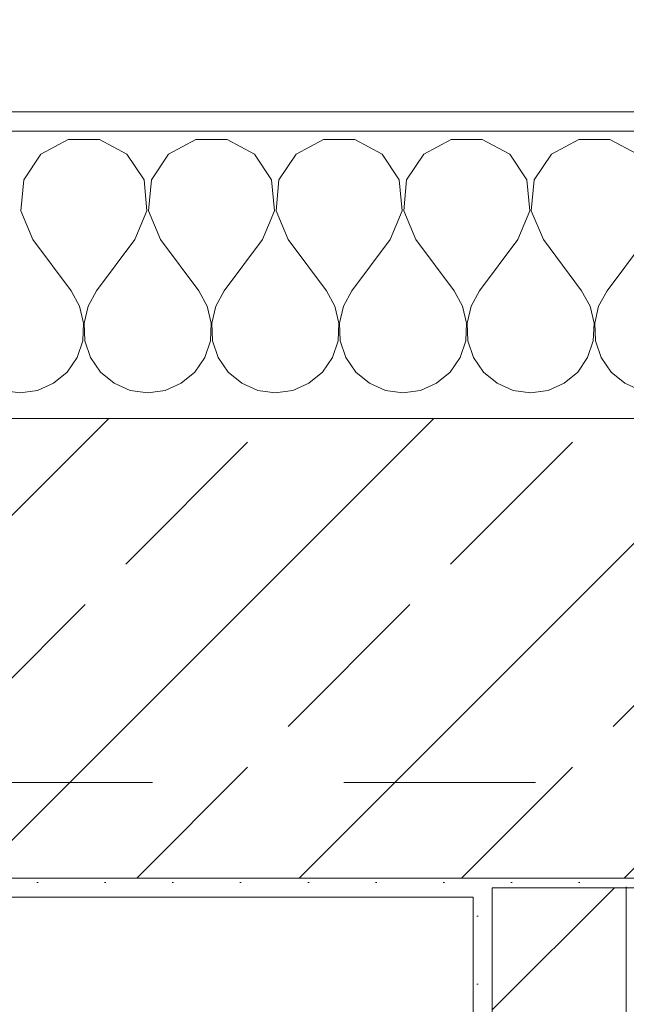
# Model space of a CAD drawing. Header units: metres. Extents: x -4 to 100, y -11 to 17.
# Tile 186 of 256: x 10.933 to 11.25, y 13.389 to 13.903. Entities that reach past the tile are written whole.
import ezdxf

# ---------------------------------------------------------------- set-up
doc = ezdxf.new("R2010")
doc.units = ezdxf.units.M
doc.header["$MEASUREMENT"] = 0
doc.linetypes.add('Untersicht', pattern=[0.1, 0.075, -0.025])
for name, color, linetype in [('152 - Bemaßung_ Beschriftung.Ausbau', 7, 'Continuous'), ('603 - Struktur.Bodenplatte_ Decke Roh', 7, 'Continuous'), ('604 - Struktur.Wand Aussen', 7, 'Continuous'), ('607 - Struktur.Stütze', 7, 'Continuous'), ('650 - Abdeckung.Fußboden Aufbau', 7, 'Continuous'), ('Neubau_653 - Abdeckung.TB Verkofferung', 7, 'Continuous')]:
    doc.layers.add(name, color=color, linetype=linetype)
doc.styles.add('ERSTELLTER_STIL_2', font='txt')
doc.dimstyles.new('ERSTELLTER_STIL__5', dxfattribs={"dimtxt": 0.1, "dimasz": 0.0532, "dimexe": 0.18, "dimexo": 0.0625, "dimgap": 0, "dimtad": 1, "dimtih": 1, "dimtoh": 1, "dimzin": 0, "dimdsep": 46, "dimtxsty": 'ERSTELLTER_STIL_2', "dimblk": 'ARROWHEAD_2', "dimblk1": 'ARROWHEAD_2', "dimblk2": 'ARROWHEAD_2', "dimcen": 0.09, "dimse1": 1, "dimse2": 1, "dimclrd": 7, "dimclre": 7, "dimclrt": 7, "dimazin": 0, "dimtfac": 1, "dimtdec": 4, "dimtmove": 0, "dimatfit": 3, "dimfxl": 1, "dimtolj": 1, "dimtzin": 0, "dimarcsym": 0})
pattern_1 = [(45, (0, 0), (-0.0848528, 0.0848528), []), (45, (-0.04243, 0.04243), (-0.0848528, 0.0848528), [0.09, -0.03])]
pattern_2 = [(45, (0, 0), (-0.01767767, 0.01767767), [0, -0.025])]

# ---------------------------------------------------------------- blocks, each defined once
blk = doc.blocks.new('*X65')
at = {"layer": '604 - Struktur.Wand Aussen', "color": 7, "linetype": 'Continuous', "lineweight": 5}
for p, q in [((10.95855, 13.84066), (10.94424, 13.83299)), ((10.97479, 13.84066), (10.95855, 13.84066)), ((10.9891, 13.83299), (10.97479, 13.84066)), ((11.02521, 13.84066), (11.0109, 13.83299)), ((11.04145, 13.84066), (11.02521, 13.84066)), ((11.05576, 13.83299), (11.04145, 13.84066)), ((11.09188, 13.84066), (11.07757, 13.83299)), ((11.10812, 13.84066), (11.09188, 13.84066)), ((11.12243, 13.83299), (11.10812, 13.84066)), ((11.15855, 13.84066), (11.14424, 13.83299)), ((11.17479, 13.84066), (11.15855, 13.84066)), ((11.1891, 13.83299), (11.17479, 13.84066)), ((11.22521, 13.84066), (11.2109, 13.83299)), ((11.24145, 13.84066), (11.22521, 13.84066)), ((11.25576, 13.83299), (11.24145, 13.84066)), ((10.94424, 13.83299), (10.93525, 13.81947)), ((10.99808, 13.81947), (10.9891, 13.83299)), ((11.0109, 13.83299), (11.00192, 13.81947)), ((11.06475, 13.81947), (11.05576, 13.83299)), ((11.07757, 13.83299), (11.06858, 13.81947)), ((11.13142, 13.81947), (11.12243, 13.83299)), ((11.14424, 13.83299), (11.13525, 13.81947)), ((11.19808, 13.81947), (11.1891, 13.83299)), ((11.2109, 13.83299), (11.20192, 13.81947)), ((10.93525, 13.81947), (10.93371, 13.8033)), ((10.99962, 13.8033), (10.99808, 13.81947)), ((11.00192, 13.81947), (11.00038, 13.8033)), ((11.06629, 13.8033), (11.06475, 13.81947)), ((11.06858, 13.81947), (11.06705, 13.8033)), ((11.13295, 13.8033), (11.13142, 13.81947)), ((11.13525, 13.81947), (11.13371, 13.8033)), ((11.19962, 13.8033), (11.19808, 13.81947)), ((11.20192, 13.81947), (11.20038, 13.8033)), ((10.93371, 13.8033), (10.94, 13.78833)), ((10.99333, 13.78833), (10.99962, 13.8033)), ((11.00038, 13.8033), (11.00667, 13.78833)), ((11.06, 13.78833), (11.06629, 13.8033)), ((11.06705, 13.8033), (11.07333, 13.78833)), ((11.12667, 13.78833), (11.13295, 13.8033)), ((11.13371, 13.8033), (11.14, 13.78833)), ((11.19333, 13.78833), (11.19962, 13.8033)), ((11.20038, 13.8033), (11.20667, 13.78833)), ((10.94, 13.78833), (10.96, 13.76167)), ((10.99333, 13.78833), (10.97333, 13.76167)), ((11.00667, 13.78833), (11.02667, 13.76167)), ((11.06, 13.78833), (11.04, 13.76167)), ((11.07333, 13.78833), (11.09333, 13.76167)), ((11.12667, 13.78833), (11.10667, 13.76167)), ((11.14, 13.78833), (11.16, 13.76167)), ((11.19333, 13.78833), (11.17333, 13.76167)), ((11.20667, 13.78833), (11.22667, 13.76167)), ((11.26, 13.78833), (11.24, 13.76167)), ((10.96445, 13.75362), (10.96, 13.76167)), ((10.97333, 13.76167), (10.96888, 13.75362)), ((11.03112, 13.75362), (11.02667, 13.76167)), ((11.04, 13.76167), (11.03555, 13.75362)), ((11.09778, 13.75362), (11.09333, 13.76167)), ((11.10667, 13.76167), (11.10222, 13.75362)), ((11.16445, 13.75362), (11.16, 13.76167)), ((11.17333, 13.76167), (11.16888, 13.75362)), ((11.23112, 13.75362), (11.22667, 13.76167)), ((11.24, 13.76167), (11.23555, 13.75362)), ((10.96653, 13.74466), (10.96445, 13.75362)), ((10.96888, 13.75362), (10.9668, 13.74466)), ((11.0332, 13.74466), (11.03112, 13.75362)), ((11.03555, 13.75362), (11.03347, 13.74466)), ((11.09987, 13.74466), (11.09778, 13.75362)), ((11.10222, 13.75362), (11.10013, 13.74466)), ((11.16653, 13.74466), (11.16445, 13.75362)), ((11.16888, 13.75362), (11.1668, 13.74466)), ((11.2332, 13.74466), (11.23112, 13.75362)), ((11.23555, 13.75362), (11.23347, 13.74466)), ((10.96609, 13.73547), (10.96653, 13.74466)), ((10.9668, 13.74466), (10.96725, 13.73547)), ((11.03275, 13.73547), (11.0332, 13.74466)), ((11.03347, 13.74466), (11.03391, 13.73547)), ((11.09942, 13.73547), (11.09987, 13.74466)), ((11.10013, 13.74466), (11.10058, 13.73547)), ((11.16609, 13.73547), (11.16653, 13.74466)), ((11.1668, 13.74466), (11.16725, 13.73547)), ((11.23275, 13.73547), (11.2332, 13.74466)), ((11.23347, 13.74466), (11.23391, 13.73547)), ((10.96315, 13.72676), (10.96609, 13.73547)), ((10.96725, 13.73547), (10.97019, 13.72676)), ((11.02981, 13.72676), (11.03275, 13.73547)), ((11.03391, 13.73547), (11.03685, 13.72676)), ((11.09648, 13.72676), (11.09942, 13.73547)), ((11.10058, 13.73547), (11.10352, 13.72676)), ((11.16315, 13.72676), (11.16609, 13.73547)), ((11.16725, 13.73547), (11.17019, 13.72676)), ((11.22981, 13.72676), (11.23275, 13.73547)), ((11.23391, 13.73547), (11.23685, 13.72676)), ((10.95794, 13.71918), (10.96315, 13.72676)), ((10.97019, 13.72676), (10.97539, 13.71918)), ((11.02461, 13.71918), (11.02981, 13.72676)), ((11.03685, 13.72676), (11.04206, 13.71918)), ((11.09127, 13.71918), (11.09648, 13.72676)), ((11.10352, 13.72676), (11.10873, 13.71918)), ((11.15794, 13.71918), (11.16315, 13.72676)), ((11.17019, 13.72676), (11.17539, 13.71918)), ((11.22461, 13.71918), (11.22981, 13.72676)), ((11.23685, 13.72676), (11.24206, 13.71918)), ((10.95086, 13.71331), (10.95794, 13.71918)), ((10.97539, 13.71918), (10.98248, 13.71331)), ((11.01752, 13.71331), (11.02461, 13.71918)), ((11.04206, 13.71918), (11.04914, 13.71331)), ((11.08419, 13.71331), (11.09127, 13.71918)), ((11.10873, 13.71918), (11.11581, 13.71331)), ((11.15086, 13.71331), (11.15794, 13.71918)), ((11.17539, 13.71918), (11.18248, 13.71331)), ((11.21752, 13.71331), (11.22461, 13.71918)), ((11.24206, 13.71918), (11.24914, 13.71331)), ((10.94244, 13.7096), (10.95086, 13.71331)), ((10.98248, 13.71331), (10.99089, 13.7096)), ((11.00911, 13.7096), (11.01752, 13.71331)), ((11.04914, 13.71331), (11.05756, 13.7096)), ((11.07578, 13.7096), (11.08419, 13.71331)), ((11.11581, 13.71331), (11.12422, 13.7096)), ((11.14244, 13.7096), (11.15086, 13.71331)), ((11.18248, 13.71331), (11.19089, 13.7096)), ((11.20911, 13.7096), (11.21752, 13.71331)), ((11.24914, 13.71331), (11.25756, 13.7096)), ((10.92422, 13.7096), (10.93333, 13.70833)), ((10.93333, 13.70833), (10.94244, 13.7096)), ((10.99089, 13.7096), (11, 13.70833)), ((11, 13.70833), (11.00911, 13.7096)), ((11.05756, 13.7096), (11.06667, 13.70833)), ((11.06667, 13.70833), (11.07578, 13.7096)), ((11.12422, 13.7096), (11.13333, 13.70833)), ((11.13333, 13.70833), (11.14244, 13.7096)), ((11.19089, 13.7096), (11.2, 13.70833)), ((11.2, 13.70833), (11.20911, 13.7096))]:
    blk.add_line(p, q, dxfattribs=at)
blk = doc.blocks.new('*D288')
at = {"layer": '152 - Bemaßung_ Beschriftung.Ausbau', "color": 7, "linetype": 'Continuous', "lineweight": 5}
for p, q in [((10.72, 14.8025), (10.72, 14.9075)), ((10.74021, 14.89), (10.69979, 14.82)), ((11.9952, 14.89), (11.95478, 14.82)), ((8.32, 14.855), (10.72, 14.855)), ((10.72, 14.855), (11.97499, 14.855))]:
    blk.add_line(p, q, dxfattribs=at)
at = {"layer": '152 - Bemaßung_ Beschriftung.Ausbau', "color": 7, "lineweight": 5, "insert": (11.18942, 14.85559), "char_height": 0.1, "attachment_point": 7, "style": 'ERSTELLTER_STIL_2'}
blk.add_mtext('\\A1;{\\pql;\\fArial|b0|i0|c0|p38;1,25\\fArial|b0|i0|c0|p38;\\A1{\\H.66x;\\S5^  ;}}', dxfattribs=at)
blk = doc.blocks.new('ARROWHEAD_2')
at = {"color": 0, "linetype": 'Continuous', "lineweight": 0}
for p, q in [((-0.3781, -0.655), (0.3781, 0.655)), ((0, 0), (-1, 0))]:
    blk.add_line(p, q, dxfattribs=at)
blk = doc.blocks.new('*D289')
at = {"layer": '152 - Bemaßung_ Beschriftung.Ausbau', "color": 7, "linetype": 'Continuous', "lineweight": 5}
for p, q in [((11.97499, 14.8025), (11.97499, 14.9075)), ((11.9952, 14.89), (11.95478, 14.82)), ((14.2932, 14.89), (14.25278, 14.82)), ((10.72, 14.855), (11.97499, 14.855)), ((11.97499, 14.855), (14.27299, 14.855))]:
    blk.add_line(p, q, dxfattribs=at)
at = {"layer": '152 - Bemaßung_ Beschriftung.Ausbau', "color": 7, "lineweight": 5, "char_height": 0.1, "attachment_point": 7, "style": 'ERSTELLTER_STIL_2'}
for s, insert in [('\\A1;{\\pql;\\fArial|b0|i0|c0|p38;2,29\\fArial|b0|i0|c0|p38;\\A1{\\H.66x;\\S8^  ;}}', (12.96592, 14.85559)), ('\\A1;{\\pql;\\fArial|b0|i0|c0|p38;3,47}', (12.99096, 14.735))]:
    blk.add_mtext(s, dxfattribs=dict(at, insert=insert))
blk = doc.blocks.new('*D321')
at = {"layer": '152 - Bemaßung_ Beschriftung.Ausbau', "color": 7, "linetype": 'Continuous', "lineweight": 5}
for p, q in [((7.79499, 15.3025), (7.79499, 15.4075)), ((7.6652, 15.39), (7.62478, 15.32)), ((7.8152, 15.39), (7.77478, 15.32)), ((7.64499, 15.355), (7.79499, 15.355)), ((7.79499, 15.355), (11.25, 15.355))]:
    blk.add_line(p, q, dxfattribs=at)
blk = doc.blocks.new('*D322')
at = {"layer": '152 - Bemaßung_ Beschriftung.Ausbau', "color": 7, "linetype": 'Continuous', "lineweight": 5}
for p, q in [((7.8152, 15.39), (7.77478, 15.32)), ((11.27021, 15.39), (11.22979, 15.32)), ((7.79499, 15.355), (11.25, 15.355))]:
    blk.add_line(p, q, dxfattribs=at)
at = {"layer": '152 - Bemaßung_ Beschriftung.Ausbau', "color": 7, "lineweight": 5, "char_height": 0.1, "attachment_point": 7, "style": 'ERSTELLTER_STIL_2'}
for s, insert in [('\\A1;{\\pql;\\fArial|b0|i0|c0|p38;3,45\\fArial|b0|i0|c0|p38;\\A1{\\H.66x;\\S5^  ;}}', (9.28854, 15.35559)), ('\\A1;{\\pql;\\fArial|b0|i0|c0|p38;16}', (11.078, 15.375))]:
    blk.add_mtext(s, dxfattribs=dict(at, insert=insert))
blk = doc.blocks.new('*D323')
at = {"layer": '152 - Bemaßung_ Beschriftung.Ausbau', "color": 7, "linetype": 'Continuous', "lineweight": 5}
for p, q in [((11.25, 15.3025), (11.25, 15.4075)), ((11.41, 15.3025), (11.41, 15.4075)), ((11.27021, 15.39), (11.22979, 15.32)), ((11.43021, 15.39), (11.38979, 15.32)), ((7.79499, 15.355), (11.25, 15.355)), ((11.25, 15.355), (11.41, 15.355)), ((11.41, 15.355), (14.84, 15.355))]:
    blk.add_line(p, q, dxfattribs=at)
blk = doc.blocks.new('*D359')
at = {"layer": '152 - Bemaßung_ Beschriftung.Ausbau', "color": 7, "linetype": 'Continuous', "lineweight": 5}
for p, q in [((7.87999, 15.8025), (7.87999, 15.9075)), ((11.17999, 15.8025), (11.17999, 15.9075)), ((7.9002, 15.89), (7.85978, 15.82)), ((11.2002, 15.89), (11.15978, 15.82)), ((7.57999, 15.855), (7.87999, 15.855)), ((7.87999, 15.855), (11.17999, 15.855)), ((11.17999, 15.855), (11.47999, 15.855))]:
    blk.add_line(p, q, dxfattribs=at)
at = {"layer": '152 - Bemaßung_ Beschriftung.Ausbau', "color": 7, "lineweight": 5, "insert": (9.39696, 15.875), "char_height": 0.1, "attachment_point": 7, "style": 'ERSTELLTER_STIL_2'}
blk.add_mtext('\\A1;{\\pql;\\fArial|b0|i0|c0|p38;3,30}', dxfattribs=at)
blk = doc.blocks.new('*D360')
at = {"layer": '152 - Bemaßung_ Beschriftung.Ausbau', "color": 7, "linetype": 'Continuous', "lineweight": 5}
for p, q in [((11.2002, 15.89), (11.15978, 15.82)), ((11.5002, 15.89), (11.45978, 15.82)), ((11.17999, 15.855), (11.47999, 15.855))]:
    blk.add_line(p, q, dxfattribs=at)
at = {"layer": '152 - Bemaßung_ Beschriftung.Ausbau', "color": 7, "lineweight": 5, "insert": (11.2541, 15.875), "char_height": 0.1, "attachment_point": 7, "style": 'ERSTELLTER_STIL_2'}
blk.add_mtext('\\A1;{\\pql;\\fArial|b0|i0|c0|p38;30}', dxfattribs=at)
blk = doc.blocks.new('*D361')
at = {"layer": '152 - Bemaßung_ Beschriftung.Ausbau', "color": 7, "linetype": 'Continuous', "lineweight": 5}
for p, q in [((11.47999, 15.8025), (11.47999, 15.9075)), ((14.77999, 15.8025), (14.77999, 15.9075)), ((11.5002, 15.89), (11.45978, 15.82)), ((14.8002, 15.89), (14.75978, 15.82)), ((11.17999, 15.855), (11.47999, 15.855)), ((11.47999, 15.855), (14.77999, 15.855)), ((14.77999, 15.855), (15.07999, 15.855))]:
    blk.add_line(p, q, dxfattribs=at)
at = {"layer": '152 - Bemaßung_ Beschriftung.Ausbau', "color": 7, "lineweight": 5, "insert": (12.99696, 15.875), "char_height": 0.1, "attachment_point": 7, "style": 'ERSTELLTER_STIL_2'}
blk.add_mtext('\\A1;{\\pql;\\fArial|b0|i0|c0|p38;3,30}', dxfattribs=at)

msp = doc.modelspace()

# ---------------------------------------------------------------- hatches: boundary and pattern name
at = {"layer": '604 - Struktur.Wand Aussen', "linetype": 'Continuous', "lineweight": 0, "true_color": 0x000000}
h = msp.add_hatch(dxfattribs=at)
h.set_pattern_fill('Verputz_0001', color=18, style=0, pattern_type=2)
h.set_pattern_definition([(0, (0, 0), (0, 0.08660254), [0, -0.05]), (0, (0.025, 0.0433), (0, 0.08660254), [0, -0.05])])
h.paths.add_polyline_path([(10.63, 13.855), (10.63, 13.845), (12.02099, 13.845), (12.02099, 13.855)])
h = msp.add_hatch(dxfattribs=at)
h.set_pattern_fill('Beton__Stahlbeton_0001', color=18, style=0, pattern_type=2)
h.set_pattern_definition(pattern_1)
h.paths.add_polyline_path([(10.66, 13.695), (10.66, 13.575), (10.72, 13.575), (10.72, 13.505), (10.72, 13.455), (11.93499, 13.455), (11.93499, 13.61), (11.94499, 13.61), (11.97499, 13.61), (11.97499, 13.695)])
h = msp.add_hatch(dxfattribs=at)
h.set_pattern_fill('Gips_0001', color=18, style=0, pattern_type=2)
h.set_pattern_definition(pattern_2)
h.paths.add_polyline_path([(10.72, 13.445), (11.16999, 13.445), (11.16999, 13.455), (10.72, 13.455)])
at = {"layer": '607 - Struktur.Stütze', "linetype": 'Continuous', "lineweight": 0, "true_color": 0x000000}
h = msp.add_hatch(dxfattribs=at)
h.set_pattern_fill('Gips_0001', color=18, style=0, pattern_type=2)
h.set_pattern_definition(pattern_2)
h.paths.add_polyline_path([(11.16999, 13.455), (11.16999, 13.445), (11.17999, 13.445), (11.17999, 13.44998), (11.47999, 13.44998), (11.47999, 13.445), (11.48999, 13.445), (11.48999, 13.455)])
h = msp.add_hatch(dxfattribs=at)
h.set_pattern_fill('Beton__Stahlbeton_0001', color=18, style=0, pattern_type=2)
h.set_pattern_definition(pattern_1)
h.paths.add_polyline_path([(11.17999, 12.99998), (11.47999, 12.99998), (11.47999, 13.44998), (11.17999, 13.44998)])
h = msp.add_hatch(dxfattribs=at)
h.set_pattern_fill('Gips_0001', color=18, style=0, pattern_type=2)
h.set_pattern_definition(pattern_2)
h.paths.add_polyline_path([(11.17999, 13.445), (11.16999, 13.445), (11.16999, 12.98998), (11.25, 12.98998), (11.25, 12.99998), (11.17999, 12.99998)])

# ---------------------------------------------------------------- linework, layer by layer
at = {"layer": '603 - Struktur.Bodenplatte_ Decke Roh', "color": 7, "linetype": 'Continuous', "lineweight": 18, "flags": 128}
msp.add_lwpolyline([(47.47999, 13.695), (14.77999, 13.695), (14.77999, 13.455), (14.77999, 12.99998), (14.84, 12.99998), (14.84, 8.58498), (13.03, 8.58498), (13.03, 8.72498), (11.41, 8.72498), (11.41, 12.99998), (11.47999, 12.99998), (11.47999, 13.455), (11.47999, 13.695), (-0.015, 13.695)], dxfattribs=at)
at = {"layer": '604 - Struktur.Wand Aussen', "color": 7, "linetype": 'Continuous', "lineweight": 5}
msp.add_line((11.99099, 13.845), (10.66, 13.845), dxfattribs=at)
at = {"layer": '604 - Struktur.Wand Aussen', "color": 7, "linetype": 'Continuous', "lineweight": 13}
for p, q in [((11.97499, 13.695), (10.66, 13.695)), ((10.72, 13.455), (11.93499, 13.455))]:
    msp.add_line(p, q, dxfattribs=at)
at = {"layer": '604 - Struktur.Wand Aussen', "color": 7, "linetype": 'Continuous', "lineweight": 5, "flags": 128}
for points in [[(12.02099, 13.855), (10.63, 13.855)], [(10.72, 13.445), (11.16999, 13.445)]]:
    msp.add_lwpolyline(points, dxfattribs=at)
at = {"layer": '607 - Struktur.Stütze', "color": 7, "linetype": 'Continuous', "lineweight": 13, "flags": 128}
msp.add_lwpolyline([(11.17999, 12.99998), (11.47999, 12.99998), (11.47999, 13.44998), (11.17999, 13.44998)], close=True, dxfattribs=at)
at = {"layer": '607 - Struktur.Stütze', "color": 7, "linetype": 'Continuous', "lineweight": 5, "flags": 128}
msp.add_lwpolyline([(11.16999, 13.445), (11.16999, 12.98998), (11.25, 12.98998)], dxfattribs=at)
at = {"layer": '650 - Abdeckung.Fußboden Aufbau', "color": 7, "linetype": 'Continuous', "lineweight": 13, "flags": 128}
msp.add_lwpolyline([(11.16999, 8.22748), (11.16999, 8.50998), (11.25, 8.50998), (11.25, 12.98998), (11.16999, 12.98998), (11.16999, 13.445), (7.88999, 13.445), (7.88999, 12.98998), (7.79499, 12.98998)], dxfattribs=at)
at = {"layer": 'Neubau_653 - Abdeckung.TB Verkofferung', "color": 1, "linetype": 'Untersicht', "lineweight": 9}
for p in [(0.70249, 13.50498), (11.25, 12.95048)]:
    msp.add_line(p, (11.25, 13.50498), dxfattribs=at)

# ---------------------------------------------------------------- block references
at = {"layer": '604 - Struktur.Wand Aussen', "color": 7, "lineweight": 18}
msp.add_blockref('*X65', (0, 0), dxfattribs=at)

# ---------------------------------------------------------------- dimensions: what is measured, and where the dimension line sits
at = {"layer": '152 - Bemaßung_ Beschriftung.Ausbau', "color": 7, "linetype": 'Continuous', "lineweight": 5}
for base, p1, p2, picture, middle in [((11.17999, 15.855), (7.87999, 13.44998), (11.17999, 13.44998), '*D359', (9.52684, 15.925)), ((11.47999, 15.855), (11.17999, 13.44998), (11.47999, 13.44998), '*D360', (11.33034, 15.925)), ((14.77999, 15.855), (11.47999, 13.44998), (14.77999, 13.44998), '*D361', (13.12684, 15.925)), ((11.25, 15.355), (7.79499, 10.74998), (11.25, 10.73589), '*D322', (9.55348, 15.425)), ((7.79499, 15.355), (7.64499, 10.74998), (7.79499, 10.74998), '*D321', (7.54922, 15.425)), ((11.41, 15.355), (11.25, 10.73589), (11.41, 10.73589), '*D323', (11.15423, 15.425)), ((11.97499, 14.855), (10.72, 13.575), (11.97499, 13.695), '*D288', (11.45437, 14.925)), ((14.27299, 14.855), (11.97499, 13.695), (14.27299, 13.695), '*D289', (13.23086, 14.925))]:
    dim = msp.add_linear_dim(base=base, p1=p1, p2=p2, angle=0, dimstyle='ERSTELLTER_STIL__5', dxfattribs=at)
    dim.commit()
    dim.dimension.update_dxf_attribs({"geometry": picture, "text_midpoint": middle, "dimtype": 160})

doc.saveas('drawing.dxf')
